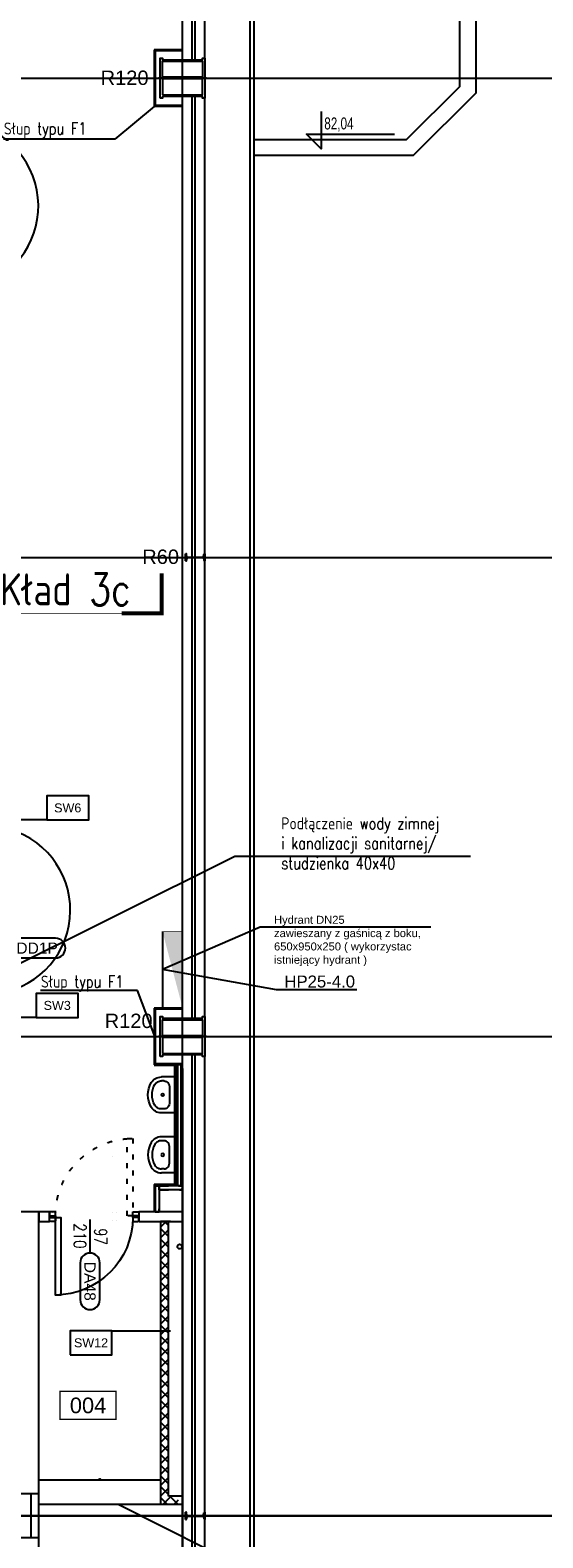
# Model space of a CAD drawing. Header units: centimetres. Extents: x -228435 to 111511, y -89367 to 428125.
# Tile 165 of 216: x 11551 to 17976, y 10725 to 29600. Entities that reach past the tile are written whole.
import ezdxf
from ezdxf.enums import TextEntityAlignment as Align

# ---------------------------------------------------------------- set-up
doc = ezdxf.new("R2010")
doc.units = ezdxf.units.CM
doc.header["$LTSCALE"] = 50
doc.header["$PDMODE"] = 35
doc.header["$PDSIZE"] = 0.1
for name, pattern in [('CADVENT_HIDDEN', [0.8, 0.25, -0.55]), ('DASHDOT2', [12.7, 6.35, -3.175, 0, -3.175]), ('DOT2', [3.175, 0, -3.175]), ('HIDDEN2', [4.7625, 3.175, -1.5875])]:
    doc.linetypes.add(name, pattern=pattern)
doc.layers.get('0').update_dxf_attribs({"color": 8})
doc.layers.get('DEFPOINTS').update_dxf_attribs({"color": 8})
for name, color, linetype in [('ARCH_DZIAŁOWA_IST', 8, 'Continuous'), ('ARCH_GK', 8, 'Continuous'), ('ARCH_INFO_AREA_ETYKIETY_200', 8, 'Continuous'), ('ARCH_INFO_ETYK_DRZWI', 8, 'Continuous'), ('ARCH_INFO_KOTY_WYSOKOŚCIOWE_IST', 8, 'Continuous'), ('ARCH_INFO_KŁADY ŚCIAN', 8, 'HIDDEN2'), ('ARCH_INFO_ODPORNOŚĆ OGNIOWA', 8, 'Continuous'), ('ARCH_INFO_OPISY', 8, 'Continuous'), ('ARCH_INFO_OPISY_PRZEGRODY', 8, 'Continuous'), ('ARCH_INFO_OSIE_IST', 8, 'DASHDOT2'), ('ARCH_MUROWANE_IST', 8, 'Continuous'), ('ARCH_PRZEKROJOWE_IST', 8, 'Continuous'), ('ARCH_STAL_IST', 8, 'Continuous'), ('ARCH_WIDOK_IST', 8, 'Continuous'), ('ARCH_ŚLUSARKA_DRZWI', 8, 'Continuous'), ('ARCH_ŻELBET_IST', 8, 'Continuous'), ('bgde_ opis hydranty', 8, 'Continuous'), ('KJP_HYDRANTY', 8, 'Continuous'), ('Kondygnacja +0$0$ARCH_DZIAŁOWA_IST', 8, 'Continuous'), ('Kondygnacja +0$0$ARCH_GK', 8, 'Continuous'), ('Kondygnacja +0$0$ARCH_INFO_ODPORNOŚĆ OGNIOWA', 8, 'Continuous'), ('Kondygnacja +0$0$ARCH_MUROWANE_IST', 8, 'Continuous'), ('Kondygnacja +0$0$ARCH_STAL_IST', 8, 'Continuous'), ('Kondygnacja +0$0$ARCH_WYBURZENIA', 8, 'DOT2'), ('Kondygnacja +0$0$ARCH_ŚLUSARKA_DRZWI', 8, 'Continuous'), ('Kondygnacja +0$0$ARCH_ŻELBET_IST', 8, 'Continuous'), ('Kondygnacja +1$0$ARCH_GK', 8, 'Continuous'), ('Kondygnacja +1$0$ARCH_INFO_OPISY_PRZEGRODY', 8, 'Continuous'), ('Kondygnacja -1$0$ARCH_HYDRANTY', 8, 'Continuous'), ('Kondygnacja -1$0$ARCH_WYPOSAŻENIE_SANITARNE_IST', 8, 'Continuous'), ('Obudowy i okł. słupów$0$ARCH_PROFILE', 8, 'Continuous'), ('Osie rzutów$0$ARCH_INFO_OSIE_OPISY_IST', 8, 'Continuous')]:
    doc.layers.add(name, color=color, linetype=linetype)
doc.layers.add('Kondygnacja +1$0$ARCH_INFO_WYMIARY', color=8, linetype='Continuous', lineweight=9)
doc.styles.add('Arial', font='ARIAL.TTF')
doc.styles.add('Dimensions', font='ARIAL.TTF', dxfattribs={"width": 0.7})
doc.styles.add('Kondygnacja +0$0$Arial', font='ARIAL.TTF')
doc.styles.add('Kondygnacja +1$0$Arial', font='ARIAL.TTF')
doc.styles.add('Kondygnacja +1$0$Romans', font='Romans.shx', dxfattribs={"width": 0.7})
doc.styles.add('Romans', font='Romans.shx')
doc.styles.add('ROMANS-50-CM', font='romans.shx', dxfattribs={"width": 0.8, "height": 10})
doc.dimstyles.new('ISO-25', dxfattribs={"dimtxt": 2.5, "dimasz": 2.5, "dimexe": 1.25, "dimexo": 0.625, "dimtad": 1, "dimtxsty": 'Standard', "dimcen": 2.5, "dimadec": 0, "dimazin": 0, "dimtfac": 1, "dimtmove": 0, "dimatfit": 3, "dimfxl": 0, "dimarcsym": 0})
doc.dimstyles.new('Kondygnacja +1$0$Wymiary 1-100', dxfattribs={"dimtxt": 12, "dimasz": 10, "dimexe": 5, "dimexo": 0, "dimgap": 4, "dimtad": 1, "dimrnd": 0.5, "dimzin": 12, "dimdsep": 46, "dimtxsty": 'Kondygnacja +1$0$Romans', "dimblk": 'Kondygnacja +1$0$_Oblique', "dimcen": 10, "dimdle": 10, "dimclrt": 55, "dimazin": 0, "dimtfac": 1, "dimtmove": 1, "dimatfit": 3, "dimfxl": 0, "dimtolj": 1, "dimtzin": 0, "dimarcsym": 0})

# ---------------------------------------------------------------- blocks, each defined once
blk = doc.blocks.new('Linie kładów 0')
at = {"layer": 'ARCH_INFO_KŁADY ŚCIAN', "linetype": 'Continuous', "const_width": 5}
blk.add_lwpolyline([(13433.9, 6779.9), (13433.9, 6729.9), (13383.9, 6729.9)], dxfattribs=at)
at = {"layer": 'ARCH_INFO_KŁADY ŚCIAN', "ltscale": 10, "const_width": 1}
blk.add_lwpolyline([(6335.3, 5893.4), (11516.8, 5893.4), (11516.8, 6729.9), (13383.9, 6729.9)], dxfattribs=at)
at = {"layer": 'ARCH_INFO_KŁADY ŚCIAN', "insert": (13231.4, 6779.9), "char_height": 40, "width": 626.533, "attachment_point": 1, "style": 'ROMANS-50-CM'}
blk.add_mtext('Kład 3c', dxfattribs=at)
blk = doc.blocks.new('T-drzwi_góra-200')
at = {"layer": 'ARCH_INFO_ETYK_DRZWI'}
blk.add_line((0, 0), (0, 60), dxfattribs=at)
blk.add_lwpolyline([(-17.5, 143.7), (-17.5, 77.5, 1), (17.5, 77.5), (17.5, 143.7, 1)], format="xyb", close=True, dxfattribs=at)
at = {"layer": 'ARCH_INFO_ETYK_DRZWI', "style": 'Arial'}
blk.add_attdef('ADS_DRZWI:SYMBOL', text='', height=20, rotation=90, dxfattribs=at).set_placement((0, 110.6), align=Align.MIDDLE)
at = {"layer": 'ARCH_INFO_ETYK_DRZWI', "style": 'Romans', "width": 0.8}
for tag, p in [('ADS_DRZWI:SZEROKOŚĆ', (-8, 30.5)), ('ADS_DRZWI:WYSOKOŚĆ', (29, 29.5))]:
    blk.add_attdef(tag, text='', height=22, rotation=90, dxfattribs=at).set_placement(p, align=Align.CENTER)
at = {"layer": 'ARCH_INFO_ETYK_DRZWI', "color": 1, "style": 'Arial'}
blk.add_attdef('ADS_DRZWI:ODPORNOŚĆ_OGNIOWA', text='', height=22, dxfattribs=at).set_placement((-0.1, -45.8), align=Align.BOTTOM_CENTER)
blk = doc.blocks.new('Kondygnacja +1$0$_Oblique')
at = {"color": 0, "linetype": 'ByBlock', "lineweight": -2}
blk.add_line((-0.5, -0.5), (0.5, 0.5), dxfattribs=at)
blk = doc.blocks.new('*D661')
at = {"layer": 'DEFPOINTS', "color": 0, "lineweight": 40}
for p in [(11660, 11449), (11660, 11147), (13185, 11147)]:
    blk.add_point(p, dxfattribs=at)
at = {"layer": 'Kondygnacja +1$0$ARCH_INFO_WYMIARY', "color": 0, "lineweight": -2}
for p, q in [((13195, 11449), (11650, 11449)), ((11660, 11441), (11660, 11454)), ((13185, 11441), (13185, 11454))]:
    blk.add_line(p, q, dxfattribs=at)
at = {"layer": 'Kondygnacja +1$0$ARCH_INFO_WYMIARY', "color": 0, "lineweight": -2, "xscale": 10, "yscale": 10, "zscale": 10, "rotation": 180}
blk.add_blockref('Kondygnacja +1$0$_Oblique', (11660, 11449), dxfattribs=at)
at = {"layer": 'Kondygnacja +1$0$ARCH_INFO_WYMIARY', "color": 0, "lineweight": -2, "xscale": 10, "yscale": 10, "zscale": 10}
blk.add_blockref('Kondygnacja +1$0$_Oblique', (13185, 11449), dxfattribs=at)
at = {"layer": 'Kondygnacja +1$0$ARCH_INFO_WYMIARY', "color": 55, "insert": (12423, 11459), "char_height": 12, "attachment_point": 5, "style": 'Kondygnacja +1$0$Romans'}
blk.add_mtext('\\A1;1525', dxfattribs=at)
blk = doc.blocks.new('etykieta_numer')
at = {"color": 0, "linetype": 'ByBlock', "const_width": 2.44}
blk.add_lwpolyline([(-50, -50), (-50, 0), (50, 0), (50, -50)], close=True, dxfattribs=at)
at = {"color": 0, "linetype": 'ByBlock', "style": 'Arial'}
blk.add_attdef('AECAREA:NUMBER', text='', height=28, dxfattribs=at).set_placement((0, -25), align=Align.MIDDLE)
blk = doc.blocks.new('T-drzwi_prawe-200')
at = {"layer": 'ARCH_INFO_ETYK_DRZWI'}
blk.add_line((0, 0), (60, 0), dxfattribs=at)
blk.add_lwpolyline([(143.7, 17.5), (77.5, 17.5, 1), (77.5, -17.5), (143.7, -17.5, 1)], format="xyb", close=True, dxfattribs=at)
at = {"layer": 'ARCH_INFO_ETYK_DRZWI', "color": 1, "style": 'Arial'}
blk.add_attdef('ADS_DRZWI:ODPORNOŚĆ_OGNIOWA', text='', height=20, rotation=90, dxfattribs=at).set_placement((-25.5, 0.1), align=Align.BOTTOM_CENTER)
at = {"layer": 'ARCH_INFO_ETYK_DRZWI', "style": 'Romans', "width": 0.8}
for tag, p in [('ADS_DRZWI:SZEROKOŚĆ', (20.5, 8)), ('ADS_DRZWI:WYSOKOŚĆ', (20.5, -28))]:
    blk.add_attdef(tag, text='', height=22, dxfattribs=at).set_placement(p, align=Align.CENTER)
at = {"layer": 'ARCH_INFO_ETYK_DRZWI', "style": 'Arial'}
blk.add_attdef('ADS_DRZWI:SYMBOL', text='', height=20, dxfattribs=at).set_placement((110.7, 0), align=Align.MIDDLE)
blk = doc.blocks.new('Kondygnacja -1$0$umywalka')
at = {"ltscale": 0.3}
for p, q in [((0, -23), (0, 23)), ((0, 23), (17.8, 23)), ((7.2, -9.1), (7.2, 9.1)), ((7.2, 9.1), (7.2, 9.1)), ((14.3, 18), (17.8, 18)), ((14.3, -18), (17.8, -18)), ((0, -23), (17.8, -23))]:
    blk.add_line(p, q, dxfattribs=at)
for points in [[(17.8, 23), (19.8, 22.9), (21.7, 22.5), (23.6, 21.9), (25.4, 21), (27, 20), (28.4, 18.7), (29.7, 17.3), (30.8, 15.7)], [(7.2, 9.1), (7.3, 10.8), (7.7, 12.5), (8.4, 14), (9.3, 15.4), (10.3, 16.5), (11.5, 17.3), (12.9, 17.8), (14.3, 18)], [(17.8, 18), (19.1, 17.9), (20.3, 17.7), (21.5, 17.3), (22.6, 16.7), (23.7, 16.1), (24.6, 15.3), (25.4, 14.4), (26.1, 13.3)], [(26.1, 13.3), (27.7, 10.2), (28.8, 6.9), (29.5, 3.5), (29.7, 0), (29.5, -3.5), (28.8, -6.9), (27.7, -10.2), (26.1, -13.3)], [(30.8, 15.7), (32.6, 12), (33.9, 8.1), (34.7, 4.1), (35, 0), (34.7, -4.1), (33.9, -8.1), (32.6, -12), (30.8, -15.7)], [(14.3, -18), (12.9, -17.8), (11.5, -17.3), (10.3, -16.5), (9.3, -15.4), (8.4, -14), (7.7, -12.5), (7.3, -10.8), (7.2, -9.1)], [(26.1, -13.3), (25.4, -14.4), (24.6, -15.3), (23.7, -16.1), (22.6, -16.7), (21.5, -17.3), (20.3, -17.7), (19.1, -17.9), (17.8, -18)], [(30.8, -15.7), (29.7, -17.3), (28.4, -18.7), (27, -20), (25.4, -21), (23.6, -21.9), (21.7, -22.5), (19.8, -22.9), (17.8, -23)]]:
    blk.add_lwpolyline(points, dxfattribs=at)
blk.add_circle((16.1, 0), 1.75, dxfattribs=at)
blk = doc.blocks.new('Osie rzutów')
at = {"layer": 'ARCH_INFO_OSIE_IST', "ltscale": 10}
for p, q in [((13460, 12510), (13460, 4623.3)), ((13460, 7370), (13460, 7430)), ((4436, 7400), (15156.5, 7400)), ((13490, 7400), (13430, 7400)), ((4436, 6800), (15156.5, 6800)), ((13460, 6170), (13460, 6230)), ((4436, 6200), (15156.5, 6200)), ((13490, 6200), (13430, 6200)), ((4436, 5600), (15156.5, 5600)), ((15156.5, 5600), (12415.5, 5600))]:
    blk.add_line(p, q, dxfattribs=at)

msp = doc.modelspace()

# ---------------------------------------------------------------- hatches: boundary and pattern name
at = {"layer": 'Kondygnacja +1$0$ARCH_GK', "linetype": 'Continuous', "lineweight": -3}
h = msp.add_hatch(dxfattribs=at)
h.set_pattern_fill('ANSI37', color=256, scale=30, style=0)
h.set_pattern_definition([(45, (-121190, -45000), (-67.35192, 67.35192), []), (135, (-121190, -45000), (-67.35192, -67.35192), [])])
h.paths.add_polyline_path([(13185, 11147.5), (13285, 11247.5), (13285, 14685), (13185, 14685)], flags=0)
h = msp.add_hatch(dxfattribs=at)
h.set_pattern_fill('ANSI37', color=256, scale=30, style=0)
h.set_pattern_definition([(45, (-121190, -45000), (-67.35192, 67.35192), []), (135, (-121190, -45000), (-67.35192, -67.35192), [])])
h.paths.add_polyline_path([(13285, 11247.5), (13185, 11147.5), (13410, 11147.5), (13410, 11247.5)], flags=0)
at = {"layer": 'Kondygnacja -1$0$ARCH_HYDRANTY'}
h = msp.add_hatch(color=256, dxfattribs=at)
h.paths.add_polyline_path([(13460, 18315), (13210, 18315), (13357.09363, 17756.04421), (13460, 17815.84673)])
h.paths.add_polyline_path([(13460, 17365), (13460, 17815.84673), (13357.09363, 17756.04421)])

# ---------------------------------------------------------------- linework, layer by layer
at = {"layer": 'ARCH_DZIAŁOWA_IST', "ltscale": 5, "elevation": 630}
msp.add_lwpolyline([(11660, 14685), (11792.5, 14685), (11792.5, 14805), (11660, 14805)], close=True, dxfattribs=at)
msp.add_lwpolyline([(13460, 14805), (12912.5, 14805), (12912.5, 14685), (13460, 14685)], dxfattribs=at)
at = {"layer": 'ARCH_GK', "lineweight": 40}
for p, q in [((13370, 15145, 630), (13370, 16645, 630)), ((13382.5, 15132.5, 630), (13382.5, 16645, 630)), ((13395, 15132.5, 630), (13395, 16645, 630))]:
    msp.add_line(p, q, dxfattribs=at)
at = {"layer": 'ARCH_GK', "linetype": 'Continuous', "lineweight": -3}
for p, q in [((13310, 14685, 630), (13210, 14685, 630)), ((11659.92867, 11147.5, 630), (11719.92867, 11147.5, 630)), ((13210, 11147.5, 630), (13460, 11147.5, 630)), ((13460, 11147.5, 630), (13460, 11247.5, 630))]:
    msp.add_line(p, q, dxfattribs=at)
at = {"layer": 'ARCH_GK', "elevation": 630}
for points in [[(13460, 29355), (13105, 29355)], [(13105, 29355), (13105, 28645)], [(13460, 29342.5), (13105, 29342.5)], [(13117.5, 29342.5), (13117.5, 28645)], [(13460, 28645), (13105, 28645)], [(13460, 28657.5), (13117.5, 28657.5)], [(13460, 17355), (13105, 17355)], [(13105, 17355), (13105, 16645)], [(13460, 17342.5), (13105, 17342.5)], [(13117.5, 17342.5), (13117.5, 16645)], [(13460, 16645), (13105, 16645)], [(13460, 16657.5), (13117.5, 16657.5)]]:
    msp.add_lwpolyline(points, dxfattribs=at)
at = {"layer": 'ARCH_GK', "lineweight": 40, "elevation": 630}
msp.add_lwpolyline([(13105, 16645), (13370, 16645), (13370, 15145), (13105, 15145)], dxfattribs=at)
at = {"layer": 'ARCH_INFO_KOTY_WYSOKOŚCIOWE_IST', "elevation": 630}
msp.add_lwpolyline([(15200.30799, 28580.578), (15200.30799, 28112.14432), (15012.80799, 28299.64432), (16118.00002, 28299.64432)], dxfattribs=at)
at = {"layer": 'ARCH_INFO_OPISY', "elevation": 630}
msp.add_lwpolyline([(11659.92867, 11147.5), (13460, 11147.5)], dxfattribs=at)
msp.add_lwpolyline([(11659.92867, 11147.5), (13460, 11147.5), (13460, 7345), (11659.92867, 7345)], close=True, dxfattribs=at)
at = {"layer": 'ARCH_INFO_OPISY_PRZEGRODY', "elevation": 630}
for points in [[(11760.10033, 19712.54572), (12285.10033, 19712.54572), (12285.10033, 20012.54572), (11760.10033, 20012.54572), (11760.10033, 19712.54572)], [(11628.35223, 17239.84283), (12153.35223, 17239.84283), (12153.35223, 17539.84283), (11628.35223, 17539.84283), (11628.35223, 17239.84283)]]:
    msp.add_lwpolyline(points, close=True, dxfattribs=at)
for points in [[(11760.10033, 19712.54572), (10627.88282, 19712.54572)], [(11628.35223, 17239.84283), (10718.04207, 17239.84283)]]:
    msp.add_lwpolyline(points, dxfattribs=at)
at = {"layer": 'ARCH_MUROWANE_IST', "ltscale": 4}
for p, q in [((13459.93889, 29230, 630), (13459.93889, 37000, 630)), ((13580, 29230, 630), (13580, 37000, 630)), ((13620, 29230, 630), (13620, 37000, 630)), ((13740, 29250, 630), (13740, 37000, 630)), ((13460, 17230, 630), (13460, 28770, 630)), ((13580, 17230, 630), (13580, 28770, 630)), ((13620, 17230, 630), (13620, 28770, 630)), ((13740, 17250, 630), (13740, 28750, 630)), ((13460, 5230, 630), (13460, 16770, 630)), ((13580, 5230, 630), (13580, 16770, 630)), ((13620, 5230, 630), (13620, 16770, 630)), ((13740, 4720, 630), (13740, 16750, 630))]:
    msp.add_line(p, q, dxfattribs=at)
at = {"layer": 'ARCH_PRZEKROJOWE_IST', "ltscale": 4}
for p, q in [((14310, 3850.0061, 630), (14310, 34435.5535, 630)), ((14360, 3800.00982, 630), (14360, 34435.5535, 630))]:
    msp.add_line(p, q, dxfattribs=at)
at = {"layer": 'ARCH_PRZEKROJOWE_IST', "ltscale": 4, "elevation": 630}
for points in [[(14085, 3800), (14360, 3800), (14360.02203, 35000), (15360.02203, 36000), (14360.02203, 37000), (13810.02203, 37000)], [(14074.64466, 3850), (14310.00002, 3850), (14310.02203, 35020.71068), (15289.31135, 36000), (14339.31135, 36950), (13810.02203, 36950)]]:
    msp.add_lwpolyline(points, dxfattribs=at)
at = {"layer": 'ARCH_STAL_IST'}
for p, q in [((13500, 22955, 630), (13500, 23045, 630)), ((13500, 23045, 630), (13503.8, 23045, 630)), ((13500, 23045, 630), (13500, 22955, 630)), ((13515.76409, 23008.2, 630), (13511.3, 23037.5, 630)), ((13724.23591, 23008.2, 630), (13728.7, 23037.5, 630)), ((13740, 23045, 630), (13736.2, 23045, 630)), ((13740, 22955, 630), (13740, 23045, 630)), ((13740, 23045, 630), (13740, 22955, 630)), ((13503.8, 22955, 630), (13500, 22955, 630)), ((13500, 22955, 630), (13503.8, 22955, 630)), ((13515.76409, 22991.8, 630), (13511.3, 22962.5, 630)), ((13520.26409, 23003.7, 630), (13719.73591, 23003.7, 630)), ((13520.26409, 22996.3, 630), (13719.73591, 22996.3, 630)), ((13724.23591, 22991.8, 630), (13728.7, 22962.5, 630)), ((13736.2, 22955, 630), (13740, 22955, 630)), ((13740, 22955, 630), (13736.2, 22955, 630)), ((13503.8, 11045, 630), (13500, 11045, 630)), ((13500, 11045, 630), (13500, 10955, 630)), ((13500, 10955, 630), (13500, 11045, 630)), ((13500, 11045, 630), (13503.8, 11045, 630)), ((13500, 10955, 630), (13503.8, 10955, 630)), ((13515.76409, 11008.2, 630), (13511.3, 11037.5, 630)), ((13515.76409, 10991.8, 630), (13511.3, 10962.5, 630)), ((13520.26409, 11003.7, 630), (13719.73591, 11003.7, 630)), ((13520.26409, 10996.3, 630), (13719.73591, 10996.3, 630)), ((13724.23591, 11008.2, 630), (13728.7, 11037.5, 630)), ((13724.23591, 10991.8, 630), (13728.7, 10962.5, 630)), ((13736.2, 11045, 630), (13740, 11045, 630)), ((13740, 11045, 630), (13736.2, 11045, 630)), ((13740, 10955, 630), (13736.2, 10955, 630)), ((13740, 11045, 630), (13740, 10955, 630)), ((13740, 10955, 630), (13740, 11045, 630))]:
    msp.add_line(p, q, dxfattribs=at)
at = {"layer": 'ARCH_STAL_IST', "elevation": 630}
for points in [[(13180, 28750), (13180, 29250), (13210, 29250), (13210, 29230), (13710, 29230), (13710, 29250), (13740, 29250), (13740, 28750), (13710, 28750), (13710, 28770), (13210, 28770), (13210, 28750)], [(13710, 29010), (13210, 29010), (13210, 29210), (13710, 29210)], [(13210, 28790), (13710, 28790), (13710, 28990), (13210, 28990)], [(13180, 16750), (13180, 17250), (13210, 17250), (13210, 17230), (13710, 17230), (13710, 17250), (13740, 17250), (13740, 16750), (13710, 16750), (13710, 16770), (13210, 16770), (13210, 16750)], [(13710, 17010), (13210, 17010), (13210, 17210), (13710, 17210)], [(13210, 16790), (13710, 16790), (13710, 16990), (13210, 16990)]]:
    msp.add_lwpolyline(points, close=True, dxfattribs=at)
at = {"layer": 'ARCH_STAL_IST'}
for centre, radius, start, end in [((13503.8, 23037.5, 630), 7.5, 0, 90), ((13736.2, 23037.5, 630), 7.5, 90, 180), ((13503.8, 22962.5, 630), 7.5, 270, 0), ((13503.8, 22962.5, 630), 7.5, 270, 0), ((13520.26409, 23008.2, 630), 4.5, 180, 270), ((13520.26409, 22991.8, 630), 4.5, 90, 180), ((13719.73591, 23008.2, 630), 4.5, 270, 0), ((13719.73591, 22991.8, 630), 4.5, 0, 90), ((13736.2, 22962.5, 630), 7.5, 180, 270), ((13736.2, 22962.5, 630), 7.5, 180, 270), ((13503.8, 11037.5, 630), 7.5, 0, 90), ((13503.8, 11037.5, 630), 7.5, 0, 90), ((13503.8, 10962.5, 630), 7.5, 270, 0), ((13520.26409, 11008.2, 630), 4.5, 180, 270), ((13520.26409, 10991.8, 630), 4.5, 90, 180), ((13719.73591, 11008.2, 630), 4.5, 270, 0), ((13719.73591, 10991.8, 630), 4.5, 0, 90), ((13736.2, 11037.5, 630), 7.5, 90, 180), ((13736.2, 11037.5, 630), 7.5, 90, 180), ((13736.2, 10962.5, 630), 7.5, 180, 270)]:
    msp.add_arc(centre, radius, start, end, dxfattribs=at)
at = {"layer": 'ARCH_WIDOK_IST', "elevation": 630}
msp.add_lwpolyline([(17135, 31500), (17135, 28812.77209), (16352.22791, 28030), (14360.01711, 28030), (14360.01725, 28230), (16269.3852, 28230), (16935, 28895.6148), (16935, 31500)], close=True, dxfattribs=at)
at = {"layer": 'ARCH_ŚLUSARKA_DRZWI', "linetype": 'CADVENT_HIDDEN', "lineweight": -3, "ltscale": 5, "elevation": 630}
for points in [[(12837.5, 14755), (12767.5, 14755), (12767.5, 15725), (12837.5, 15725)], [(11867.5, 14685), (11792.5, 14685), (11792.5, 14755), (11867.5, 14755)], [(12837.5, 14685), (12912.5, 14685), (12912.5, 14755), (12837.5, 14755)]]:
    msp.add_lwpolyline(points, close=True, dxfattribs=at)
at = {"layer": 'ARCH_ŚLUSARKA_DRZWI', "linetype": 'Continuous', "lineweight": -3}
for centre, start, end in [((10604.73981, 30600.2718, 630), 270.014194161, 68.344761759), ((10604.73981, 27399.7282, 630), 291.655238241, 89.985805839), ((11004.73981, 18582.7718, 630), 270.014194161, 68.344761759)]:
    msp.add_arc(centre, 1050.27183, start, end, dxfattribs=at)
at = {"layer": 'ARCH_ŚLUSARKA_DRZWI', "linetype": 'CADVENT_HIDDEN', "lineweight": -3, "ltscale": 5, "extrusion": (0, 0, -1)}
msp.add_arc((-12837.5, 14755, -630), 970, 0, 90, dxfattribs=at)
at = {"layer": 'ARCH_ŻELBET_IST', "ltscale": 4}
for p, q in [((11660, 14805, 630), (7830, 14805, 630)), ((11660, 7195, 630), (11660, 14805, 630)), ((11660, 11275, 630), (7830, 11275, 630)), ((11560, 11275, 630), (11560, 10725, 630)), ((11660, 10725, 630), (7830, 10725, 630))]:
    msp.add_line(p, q, dxfattribs=at)
at = {"layer": 'bgde_ opis hydranty', "ltscale": 1.5, "elevation": 930}
msp.add_lwpolyline([(16571.6658, 18371.64773), (14433.61323, 18371.64773), (13210, 17840)], dxfattribs=at)
at = {"layer": 'KJP_HYDRANTY'}
msp.add_line((13210, 18315, 7230), (13210, 17365, 7230), dxfattribs=at)
at = {"layer": 'KJP_HYDRANTY', "const_width": 10, "elevation": 630}
msp.add_lwpolyline([(13210, 18315), (13460, 18315), (13460, 17365), (13210, 17365)], close=True, dxfattribs=at)
msp.add_lwpolyline([(13210, 18315), (13460, 18315), (13460, 17365), (13210, 17365), (13210, 18315)], dxfattribs=at)
at = {"layer": 'KJP_HYDRANTY', "elevation": -5670}
msp.add_lwpolyline([(15646.3112, 17583.62205), (14639.37638, 17583.62205), (13210, 17840)], dxfattribs=at)
at = {"layer": 'KJP_HYDRANTY'}
msp.add_circle((13424.6611, 14371.14604, -5969.17468), 28.55887, dxfattribs=at)
at = {"layer": 'Kondygnacja +0$0$ARCH_DZIAŁOWA_IST', "ltscale": 5, "elevation": 630}
msp.add_lwpolyline([(11660, 14685), (11792.5, 14685), (11792.5, 14805), (11660, 14805)], close=True, dxfattribs=at)
msp.add_lwpolyline([(13460, 14805), (12912.5, 14805), (12912.5, 14685), (13460, 14685)], dxfattribs=at)
at = {"layer": 'Kondygnacja +0$0$ARCH_GK', "linetype": 'Continuous', "lineweight": -3}
msp.add_line((13260, 14685, 630), (13185, 14685, 630), dxfattribs=at)
at = {"layer": 'Kondygnacja +0$0$ARCH_GK', "elevation": 630}
for points in [[(13460, 29355), (13105, 29355)], [(13105, 29355), (13105, 28645)], [(13460, 29342.5), (13105, 29342.5)], [(13117.5, 29342.5), (13117.5, 28645)], [(13460, 28645), (13105, 28645)], [(13460, 28657.5), (13117.5, 28657.5)], [(13460, 17355), (13105, 17355)], [(13105, 17355), (13105, 16645)], [(13460, 17342.5), (13105, 17342.5)], [(13117.5, 17342.5), (13117.5, 16645)], [(13460, 16645), (13105, 16645)], [(13460, 16657.5), (13117.5, 16657.5)], [(13382.5, 15145), (13155, 15145), (13105, 15145), (13105, 14805)], [(13370, 15132.5), (13155, 15132.5), (13117.5, 15132.5), (13117.5, 14805)]]:
    msp.add_lwpolyline(points, dxfattribs=at)
at = {"layer": 'Kondygnacja +0$0$ARCH_MUROWANE_IST', "ltscale": 4}
for p, q in [((13459.93889, 29230, 630), (13459.93889, 37000, 630)), ((13580, 29230, 630), (13580, 37000, 630)), ((13620, 29230, 630), (13620, 37000, 630)), ((13740, 29250, 630), (13740, 37000, 630)), ((13460, 17230, 630), (13460, 28770, 630)), ((13580, 17230, 630), (13580, 28770, 630)), ((13620, 17230, 630), (13620, 28770, 630)), ((13740, 17250, 630), (13740, 28750, 630))]:
    msp.add_line(p, q, dxfattribs=at)
at = {"layer": 'Kondygnacja +0$0$ARCH_STAL_IST'}
for p, q in [((13500, 22955, 630), (13500, 23045, 630)), ((13500, 23045, 630), (13503.8, 23045, 630)), ((13500, 23045, 630), (13500, 22955, 630)), ((13515.76409, 23008.2, 630), (13511.3, 23037.5, 630)), ((13724.23591, 23008.2, 630), (13728.7, 23037.5, 630)), ((13740, 23045, 630), (13736.2, 23045, 630)), ((13740, 22955, 630), (13740, 23045, 630)), ((13740, 23045, 630), (13740, 22955, 630)), ((13503.8, 22955, 630), (13500, 22955, 630)), ((13500, 22955, 630), (13503.8, 22955, 630)), ((13515.76409, 22991.8, 630), (13511.3, 22962.5, 630)), ((13520.26409, 23003.7, 630), (13719.73591, 23003.7, 630)), ((13520.26409, 22996.3, 630), (13719.73591, 22996.3, 630)), ((13724.23591, 22991.8, 630), (13728.7, 22962.5, 630)), ((13736.2, 22955, 630), (13740, 22955, 630)), ((13740, 22955, 630), (13736.2, 22955, 630))]:
    msp.add_line(p, q, dxfattribs=at)
at = {"layer": 'Kondygnacja +0$0$ARCH_STAL_IST', "elevation": 630}
for points in [[(13180, 28750), (13180, 29250), (13210, 29250), (13210, 29230), (13710, 29230), (13710, 29250), (13740, 29250), (13740, 28750), (13710, 28750), (13710, 28770), (13210, 28770), (13210, 28750)], [(13710, 29010), (13210, 29010), (13210, 29210), (13710, 29210)], [(13210, 28790), (13710, 28790), (13710, 28990), (13210, 28990)], [(13180, 16750), (13180, 17250), (13210, 17250), (13210, 17230), (13710, 17230), (13710, 17250), (13740, 17250), (13740, 16750), (13710, 16750), (13710, 16770), (13210, 16770), (13210, 16750)], [(13710, 17010), (13210, 17010), (13210, 17210), (13710, 17210)], [(13210, 16790), (13710, 16790), (13710, 16990), (13210, 16990)]]:
    msp.add_lwpolyline(points, close=True, dxfattribs=at)
at = {"layer": 'Kondygnacja +0$0$ARCH_STAL_IST'}
for centre, radius, start, end in [((13503.8, 23037.5, 630), 7.5, 0, 90), ((13736.2, 23037.5, 630), 7.5, 90, 180), ((13503.8, 22962.5, 630), 7.5, 270, 0), ((13503.8, 22962.5, 630), 7.5, 270, 0), ((13520.26409, 23008.2, 630), 4.5, 180, 270), ((13520.26409, 22991.8, 630), 4.5, 90, 180), ((13719.73591, 23008.2, 630), 4.5, 270, 0), ((13719.73591, 22991.8, 630), 4.5, 0, 90), ((13736.2, 22962.5, 630), 7.5, 180, 270), ((13736.2, 22962.5, 630), 7.5, 180, 270)]:
    msp.add_arc(centre, radius, start, end, dxfattribs=at)
at = {"layer": 'Kondygnacja +0$0$ARCH_WYBURZENIA', "lineweight": -3, "ltscale": 6}
msp.add_line((12580.47665, 14795, 630), (12580.47665, 15495, 630), dxfattribs=at)
at = {"layer": 'Kondygnacja +0$0$ARCH_WYBURZENIA', "lineweight": -3, "ltscale": 6, "elevation": 630}
for points in [[(11880.47665, 14695), (11830.47665, 14695), (11830.47665, 14795), (11880.47665, 14795)], [(12630.47665, 14695), (12580.47665, 14695), (12580.47665, 14795), (12630.47665, 14795)]]:
    msp.add_lwpolyline(points, close=True, dxfattribs=at)
at = {"layer": 'Kondygnacja +0$0$ARCH_WYBURZENIA', "lineweight": -3, "ltscale": 6}
msp.add_arc((12580.47665, 14795, 630), 700, 90, 180, dxfattribs=at)
at = {"layer": 'Kondygnacja +0$0$ARCH_ŚLUSARKA_DRZWI', "linetype": 'Continuous', "lineweight": -3, "elevation": 630}
for points in [[(11867.5, 14805), (11792.5, 14805), (11792.5, 14735), (11867.5, 14735)], [(11867.5, 14735), (11937.5, 14735), (11937.5, 13765), (11867.5, 13765)], [(12837.5, 14805), (12912.5, 14805), (12912.5, 14735), (12837.5, 14735)]]:
    msp.add_lwpolyline(points, close=True, dxfattribs=at)
at = {"layer": 'Kondygnacja +0$0$ARCH_ŚLUSARKA_DRZWI', "linetype": 'Continuous', "lineweight": -3, "extrusion": (0, 0, -1)}
msp.add_arc((-11867.5, 14735, -630), 970, 180, 270, dxfattribs=at)
at = {"layer": 'Kondygnacja +0$0$ARCH_ŻELBET_IST', "ltscale": 4}
msp.add_line((11660, 14805, 630), (7830, 14805, 630), dxfattribs=at)
at = {"layer": 'Kondygnacja +1$0$ARCH_GK', "linetype": 'Continuous', "lineweight": -3}
for p, q in [((13185, 14685, 630), (13185, 11147.5, 630)), ((13285, 11247.5, 630), (13285, 14685, 630)), ((13185, 11147.5, 630), (13460, 11147.5, 630)), ((13460, 11247.5, 630), (13285, 11247.5, 630))]:
    msp.add_line(p, q, dxfattribs=at)
at = {"layer": 'Kondygnacja +1$0$ARCH_INFO_OPISY_PRZEGRODY', "elevation": 630}
msp.add_lwpolyline([(12052.22248, 13016.27551), (12577.22248, 13016.27551), (12577.22248, 13316.27551), (12052.22248, 13316.27551), (12052.22248, 13016.27551)], close=True, dxfattribs=at)
msp.add_lwpolyline([(12577.22248, 13316.27551), (13308.45633, 13316.27551)], dxfattribs=at)
at = {"layer": 'Obudowy i okł. słupów$0$ARCH_PROFILE'}
msp.add_line((13445, 15132.5, 630), (13445, 16645, 630), dxfattribs=at)
at = {"layer": 'Obudowy i okł. słupów$0$ARCH_PROFILE', "elevation": 630}
for points in [[(13151.64645, 15132.35355), (13152.5, 15131.5), (13157.5, 15131.5), (13158.5, 15132.5), (13167.5, 15132.5), (13167.5, 15095.25, -1), (13167, 15095.25), (13167, 15132), (13158.70711, 15132), (13157.70711, 15131), (13152.29289, 15131), (13151.29289, 15132), (13133.70711, 15132), (13132.70711, 15131), (13127.29289, 15131), (13126.29289, 15132), (13118, 15132), (13118, 15095.25, -1), (13117.5, 15095.25), (13117.5, 15132.5), (13126.5, 15132.5), (13127.5, 15131.5), (13132.5, 15131.5), (13133.35355, 15132.35355)], [(13167.64645, 15098.35355), (13168.5, 15097.5), (13168.5, 15092.5), (13167.5, 15091.5), (13167.5, 15082.5), (13284.75, 15082.5, 1), (13284.75, 15083), (13168, 15083), (13168, 15091.29289), (13169, 15092.29289), (13169, 15097.70711), (13168, 15098.70711), (13168, 15116.29289), (13169, 15117.29289), (13169, 15122.70711), (13168, 15123.70711), (13168, 15132), (13284.75, 15132, 1), (13284.75, 15132.5), (13167.5, 15132.5), (13167.5, 15123.5), (13168.5, 15122.5), (13168.5, 15117.5), (13167.64645, 15116.64645)], [(13459.85355, 15098.35355), (13459, 15097.5), (13459, 15092.5), (13460, 15091.5), (13460, 15082.5), (13422.75, 15082.5, -1), (13422.75, 15083), (13459.5, 15083), (13459.5, 15091.29289), (13458.5, 15092.29289), (13458.5, 15097.70711), (13459.5, 15098.70711), (13459.5, 15116.29289), (13458.5, 15117.29289), (13458.5, 15122.70711), (13459.5, 15123.70711), (13459.5, 15132), (13412.75, 15132, -1), (13412.75, 15132.5), (13460, 15132.5), (13460, 15123.5), (13459, 15122.5), (13459, 15117.5), (13459.85355, 15116.64645)], [(13151.64645, 14805.14645), (13152.5, 14806), (13157.5, 14806), (13158.5, 14805), (13167.5, 14805), (13167.5, 14842.25, 1), (13167, 14842.25), (13167, 14805.5), (13158.70711, 14805.5), (13157.70711, 14806.5), (13152.29289, 14806.5), (13151.29289, 14805.5), (13133.70711, 14805.5), (13132.70711, 14806.5), (13127.29289, 14806.5), (13126.29289, 14805.5), (13118, 14805.5), (13118, 14842.25, 1), (13117.5, 14842.25), (13117.5, 14805), (13126.5, 14805), (13127.5, 14806), (13132.5, 14806), (13133.35355, 14805.14645)]]:
    msp.add_lwpolyline(points, format="xyb", close=True, dxfattribs=at)
for points in [[(13167.5, 15082.5), (13167.5, 15132.5)], [(13167.5, 15132.5), (13167.5, 14805)], [(13453.75, 15132.5), (13167.5, 15132.5)], [(13453.75, 15082.5), (13167.5, 15082.5)]]:
    msp.add_lwpolyline(points, dxfattribs=at)

# ---------------------------------------------------------------- block references
at = {"layer": 'ARCH_INFO_AREA_ETYKIETY_200', "linetype": 'Continuous', "lineweight": -3, "xscale": 7, "yscale": 7, "zscale": 10}
msp.add_blockref('etykieta_numer', (12277.2043, 12558.28665, 630), dxfattribs=at).add_auto_attribs({'AECAREA:NUMBER': '004'})
at = {"layer": 'ARCH_INFO_ETYK_DRZWI', "linetype": 'Continuous', "lineweight": -3}
ref = msp.add_blockref('T-drzwi_prawe-200', (10864.42515, 18107.85164, 630), dxfattribs=dict(at, xscale=7, yscale=7, zscale=7))
ref.add_attrib('ADS_DRZWI:SZEROKOŚĆ', '105', dxfattribs={"height": 154, "style": 'Romans', "width": 0.8}).set_placement((11007.88694, 18163.85164, 630), align=Align.CENTER)
ref.add_attrib('ADS_DRZWI:SYMBOL', 'DD1P', dxfattribs={"height": 140, "style": 'Arial'}).set_placement((11639.23785, 18107.85164, 630), align=Align.MIDDLE)
ref.add_attrib('ADS_DRZWI:WYSOKOŚĆ', '220', dxfattribs={"height": 154, "style": 'Romans', "width": 0.8}).set_placement((11007.88694, 17911.85164, 630), align=Align.CENTER)
ref = msp.add_blockref('T-drzwi_góra-200', (12301.58571, 14710.83255, 630), dxfattribs=dict(at, xscale=7, yscale=7.000000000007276, zscale=7, rotation=180))
ref.add_attrib('ADS_DRZWI:SYMBOL', 'DA48', dxfattribs={"height": 140, "rotation": 270, "style": 'Arial'}).set_placement((12301.58571, 13936.71366, 630), align=Align.MIDDLE)
ref.add_attrib('ADS_DRZWI:SZEROKOŚĆ', '97', dxfattribs={"height": 154, "rotation": 270, "style": 'Romans', "width": 0.8}).set_placement((12357.58571, 14497.37076, 630), align=Align.CENTER)
ref.add_attrib('ADS_DRZWI:WYSOKOŚĆ', '210', dxfattribs={"height": 154, "rotation": 270, "style": 'Romans', "width": 0.8}).set_placement((12098.58571, 14504.55942, 630), align=Align.CENTER)
at = {"layer": 'ARCH_INFO_KŁADY ŚCIAN', "xscale": 10, "yscale": 10, "zscale": 10}
msp.add_blockref('Linie kładów 0', (-121140, -45000, 630), dxfattribs=at)
at = {"layer": 'Kondygnacja -1$0$ARCH_WYPOSAŻENIE_SANITARNE_IST', "xscale": 9.782821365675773, "yscale": 9.782821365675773, "zscale": 9.782821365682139, "rotation": 180}
msp.add_blockref('Kondygnacja -1$0$umywalka', (13370, 16270, 630), dxfattribs=at)
at = {"layer": 'Kondygnacja -1$0$ARCH_WYPOSAŻENIE_SANITARNE_IST', "xscale": -9.782821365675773, "yscale": 9.782821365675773, "zscale": 9.782821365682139}
msp.add_blockref('Kondygnacja -1$0$umywalka', (13370, 15520, 630), dxfattribs=at)
at = {"layer": 'Osie rzutów$0$ARCH_INFO_OSIE_OPISY_IST', "xscale": 10, "yscale": 10, "zscale": 10}
msp.add_blockref('Osie rzutów', (-121140, -45000, 630), dxfattribs=at)

# ---------------------------------------------------------------- texts
at = {"layer": 'ARCH_INFO_KOTY_WYSOKOŚCIOWE_IST', "insert": (15420.82045, 28417.90703, 630), "char_height": 150, "attachment_point": 5, "style": 'Dimensions'}
msp.add_mtext('82,04', dxfattribs=at)
at = {"layer": 'ARCH_INFO_ODPORNOŚĆ OGNIOWA', "char_height": 180, "width": 3036.6124481, "attachment_point": 5, "style": 'Arial'}
for s, insert in [('\\PR120', (12734.74119, 29152.40133, 630)), ('\\PR60', (13186.50787, 23156.2903, 630)), ('\\PR120', (12785.77399, 17345.95383, 630))]:
    msp.add_mtext(s, dxfattribs=dict(at, insert=insert))
at = {"layer": 'ARCH_INFO_OPISY', "char_height": 150, "width": 6265.3267976, "attachment_point": 1, "style": 'ROMANS-50-CM'}
for s, insert in [('Słup typu F1', (11221.82514, 28443.20348, 630)), ('Podłączenie wody zimnej\\Pi kanalizacji sanitarnej/\\Pstudzienka 40x40', (14698.62142, 19744.86337, 630)), ('Słup typu F1', (11686.43455, 17763.12566, -5670))]:
    msp.add_mtext(s, dxfattribs=dict(at, insert=insert))
at = {"layer": 'ARCH_INFO_OPISY_PRZEGRODY', "char_height": 112.5, "width": 525, "attachment_point": 5, "style": 'Arial'}
for s, insert in [('SW6', (12022.60033, 19862.54572, 630)), ('SW3', (11890.85223, 17389.84283, 630))]:
    msp.add_mtext(s, dxfattribs=dict(at, insert=insert))
at = {"layer": 'bgde_ opis hydranty', "ltscale": 1.5, "insert": (14607.68761, 18512.22387, 10347), "char_height": 100, "width": 2299.2372347, "attachment_point": 1, "style": 'Arial'}
msp.add_mtext('Hydrant DN25^Jzawieszany z gaśnicą z boku, 650x950x250 ( wykorzystac istniejący hydrant )', dxfattribs=at)
at = {"layer": 'KJP_HYDRANTY', "insert": (15180.11555, 17688.64172, 9555), "char_height": 150, "width": 2356.9744909, "attachment_point": 5, "style": 'Arial'}
msp.add_mtext('HP25-4.0', dxfattribs=at)
at = {"layer": 'Kondygnacja +0$0$ARCH_INFO_ODPORNOŚĆ OGNIOWA', "char_height": 180, "width": 3036.6124481, "attachment_point": 5, "style": 'Kondygnacja +0$0$Arial'}
for s, insert in [('\\PR120', (12734.74119, 29152.40133, 630)), ('\\PR60', (13186.50787, 23156.2903, 630))]:
    msp.add_mtext(s, dxfattribs=dict(at, insert=insert))
at = {"layer": 'Kondygnacja +1$0$ARCH_INFO_OPISY_PRZEGRODY', "insert": (12314.72248, 13166.27551, 630), "char_height": 112.5, "width": 525, "attachment_point": 5, "style": 'Kondygnacja +1$0$Arial'}
msp.add_mtext('SW12', dxfattribs=at)

# ---------------------------------------------------------------- dimensions: what is measured, and where the dimension line sits
at = {"layer": 'Kondygnacja +1$0$ARCH_INFO_WYMIARY'}
dim = msp.add_linear_dim(base=(11660, 11448.76828, 630), p1=(13185, 11147.5, 630), p2=(11660, 11147.5, 630), dimstyle='Kondygnacja +1$0$Wymiary 1-100', dxfattribs=at)
dim.commit()
dim.dimension.update_dxf_attribs({"geometry": '*D661', "text_midpoint": (12422.5, 11458.76828, 630)})

# ---------------------------------------------------------------- leaders
at = {"layer": 'ARCH_INFO_OPISY'}
for points in [[(13105, 28645, 630), (12614.42995, 28236.83413, 630), (11216.25176, 28236.83413, 630)], [(10285, 17350, 630), (14118.06724, 19257.31506, 630), (17070.2533, 19257.31506, 630)], [(13117.5, 16993.75, 630), (12895.84738, 17575.49158, 630), (11680.86117, 17575.49158, 630)], [(12652.64703, 11147.5, 6930), (14777.11534, 10079.92089, 6930), (16742.93939, 10079.92089, 6930)]]:
    msp.add_leader(points, dimstyle='ISO-25', override={"dimscale": 5, "dimasz": 2, "dimtad": 0, "dimldrblk": 'Dot'}, dxfattribs=at)

doc.saveas('drawing.dxf')
